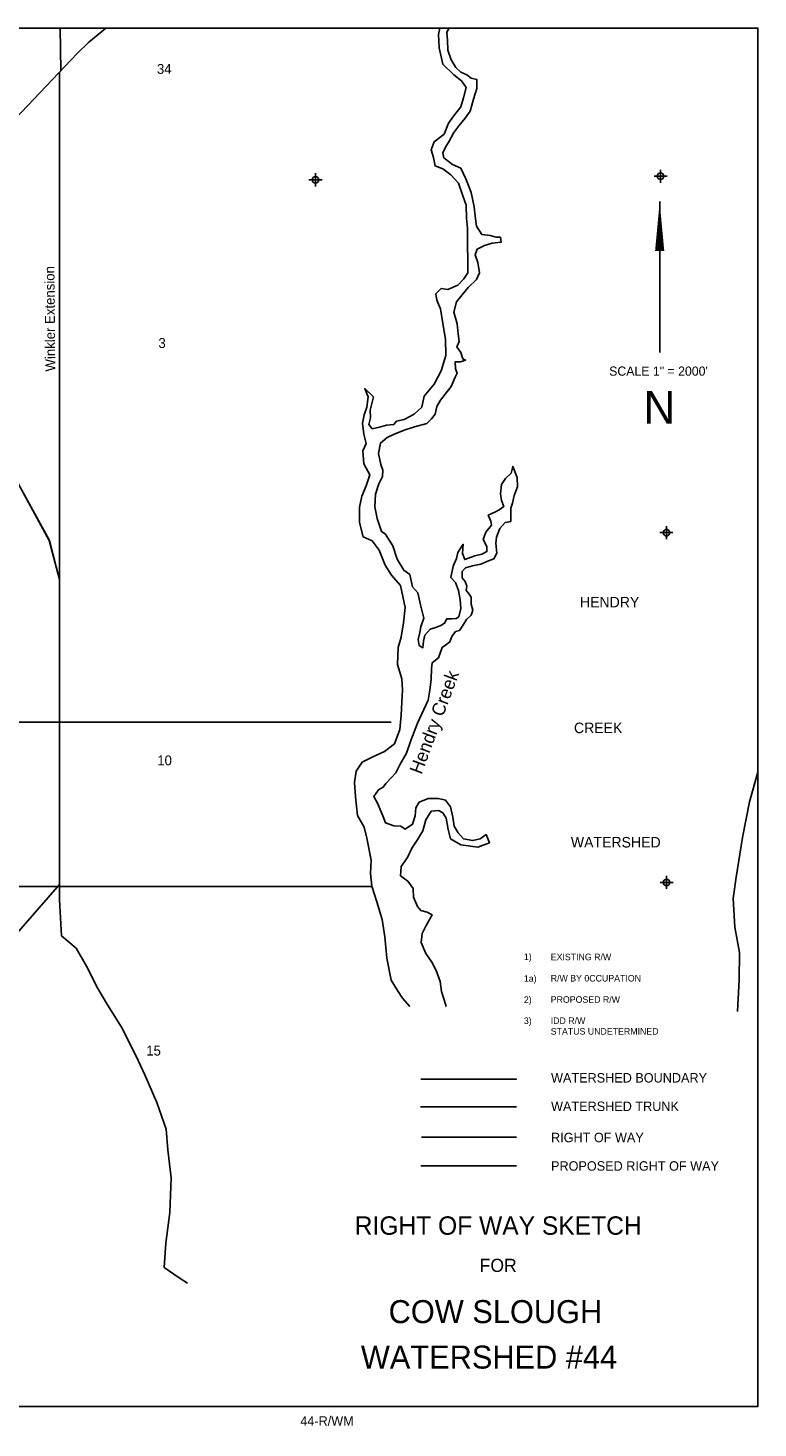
# Model space of a CAD drawing. Extents: x 184657 to 216657, y 772813 to 794141.
# Tile 2 of 2: x 205542 to 216657, y 772813 to 794141. Entities that reach past the tile are written whole.
import ezdxf
from ezdxf.enums import TextEntityAlignment as Align

# ---------------------------------------------------------------- set-up
doc = ezdxf.new("R2010")
doc.units = 0
doc.header["$LTSCALE"] = 200
doc.header["$PDMODE"] = 34
doc.header["$PDSIZE"] = 100
for name, pattern in [('DASHED', [0]), ('PHANTOM2', [0]), ('STREAM', [0])]:
    doc.linetypes.add(name, pattern=pattern)
doc.layers.get('0').update_dxf_attribs({"linetype": 'CONTINUOUS'})
for name, color, linetype in [('BORDER', 11, 'CONTINUOUS'), ('MAJROADS', 9, 'CONTINUOUS'), ('PROPRW', 11, 'CONTINUOUS'), ('SEC', 2, 'CONTINUOUS'), ('STATBNDY', 15, 'DASHED'), ('TEXT', 2, 'CONTINUOUS'), ('TRUNKS', 5, 'STREAM'), ('WATER', 4, 'CONTINUOUS'), ('WSHEDS', 3, 'CONTINUOUS')]:
    doc.layers.add(name, color=color, linetype=linetype)

msp = doc.modelspace()

# ---------------------------------------------------------------- linework, layer by layer
at = {"layer": 'BORDER', "color": 0}
msp.add_lwpolyline([(184657, 773141), (184657, 794141), (216657, 794141), (216657, 773141)], close=True, dxfattribs=at)
at = {"layer": 'MAJROADS', "color": 0}
for points in [[(206729, 794141), (206668, 794086), (206469, 793924), (206289, 793752), (205158, 792561)], [(206042, 793492), (206033, 794141)], [(206019, 793468), (206019, 780860)]]:
    msp.add_lwpolyline(points, dxfattribs=at)
at = {"layer": 'MAJROADS', "color": 0, "linetype": 'CONTINUOUS'}
msp.add_lwpolyline([(211070, 783564), (194233, 783564)], dxfattribs=at)
at = {"layer": 'PROPRW', "color": 0, "linetype": 'PHANTOM2'}
msp.add_line((211534, 777242), (212980, 777242), dxfattribs=at)
at = {"layer": 'PROPRW', "color": 0}
msp.add_line((211521, 776808), (212980, 776808), dxfattribs=at)
at = {"layer": 'SEC', "color": 0}
for p in [(209920, 791828), (215174, 791883), (215262, 786453), (215266, 781125)]:
    msp.add_point(p, dxfattribs=at)
at = {"layer": 'STATBNDY', "color": 0}
msp.add_lwpolyline([(210785, 781063), (204773, 781063), (199503, 780985), (199503, 781838), (194153, 781838), (194153, 780288), (188594, 780288)], dxfattribs=at)
at = {"layer": 'TEXT', "color": 0}
msp.add_line((215160, 791496), (215160, 789196), dxfattribs=at)
msp.add_lwpolyline([(215160, 791496, 0, 140, 0), (215160, 790746, 140, 140, 0)], format="xyseb", dxfattribs=at)
at = {"layer": 'TRUNKS', "color": 0}
msp.add_lwpolyline([(211519, 777704), (212981, 777704)], dxfattribs=at)
at = {"layer": 'WATER', "color": 0}
for points in [[(211815, 794141), (211794, 794041), (211801, 793840), (211858, 793589), (212024, 793428), (212141, 793335), (212215, 793235), (212173, 793076), (212130, 792942), (212020, 792800), (211944, 792692), (211876, 792525), (211724, 792409), (211682, 792284), (211714, 792166), (211739, 792040), (211856, 791998), (211981, 791905), (212039, 791837), (212097, 791778), (212163, 791585), (212212, 791443), (212219, 791242), (212235, 791091), (212233, 790848), (212240, 790589), (212239, 790413), (212180, 790321), (212087, 790221), (211936, 790155), (211835, 790173), (211751, 790089), (211767, 789997), (211825, 789863), (211857, 789637), (211897, 789402), (211904, 789151), (211835, 788917), (211725, 788716), (211573, 788533), (211539, 788366), (211421, 788258), (211269, 788175), (211152, 788151), (211110, 788101), (211001, 788093), (210892, 788060), (210783, 788036), (210733, 788103), (210759, 788204), (210751, 788321), (210803, 788522), (210670, 788648), (210719, 788522), (210701, 788363), (210659, 788246), (210633, 788121), (210657, 787953), (210689, 787811), (210638, 787702), (210654, 787501), (210745, 787333), (210693, 787166), (210625, 787007), (210591, 786840), (210589, 786606), (210647, 786388), (210780, 786328), (210888, 786185), (210979, 785958), (211078, 785807), (211211, 785647), (211284, 785312), (211257, 785077), (211223, 784860), (211180, 784701), (211170, 784442), (211235, 784224), (211242, 784056), (211233, 783872), (211223, 783671), (211205, 783453), (211120, 783236), (210968, 783120), (210792, 783038), (210632, 782955), (210539, 782821), (210513, 782646), (210528, 782428), (210560, 782143), (210659, 781967), (210700, 781799), (210765, 781464), (210755, 781263), (210779, 781070), (210853, 780827), (210935, 780558), (210975, 780298), (211006, 779972), (211071, 779636), (211170, 779477), (211245, 779359), (211354, 779235)], [(211910, 779235), (211897, 779271), (211840, 779464), (211816, 779615), (211758, 779783), (211692, 779909), (211601, 780043), (211527, 780211), (211544, 780345), (211604, 780470), (211697, 780629), (211622, 780671), (211522, 780697), (211472, 780756), (211414, 780898), (211407, 781032), (211324, 781142), (211215, 781226), (211225, 781368), (211318, 781502), (211386, 781644), (211479, 781785), (211555, 781911), (211598, 782078), (211682, 782211), (211791, 782219), (211858, 782185), (211908, 782101), (211940, 781933), (211973, 781791), (212131, 781697), (212390, 781662), (212567, 781728), (212517, 781854), (212425, 781788), (212316, 781763), (212174, 781789), (212090, 781882), (212033, 781983), (212008, 782117), (211976, 782276), (211901, 782377), (211792, 782403), (211633, 782404), (211499, 782346), (211448, 782263), (211439, 782137), (211396, 782012), (211287, 781937), (211220, 781980), (211112, 781989), (210986, 782031), (210945, 782141), (210863, 782334), (210805, 782435), (210881, 782535), (210948, 782576), (210990, 782634), (211142, 782792), (211210, 782926), (211303, 783093), (211371, 783285), (211473, 783552), (211635, 783903), (211661, 784053), (211679, 784221), (211688, 784380), (211697, 784472), (211790, 784546), (211849, 784705), (211900, 784738), (211967, 784788), (211993, 784872), (212052, 784947), (212111, 784963), (212153, 785021), (212221, 785130), (212288, 785196), (212314, 785271), (212289, 785364), (212290, 785472), (212248, 785531), (212215, 785573), (212224, 785640), (212199, 785708), (212150, 785766), (212150, 785859), (212201, 785917), (212310, 785950), (212436, 785974), (212553, 786023), (212637, 786056), (212679, 786140), (212664, 786291), (212673, 786383), (212724, 786516), (212808, 786608), (212892, 786624), (212893, 786716), (212893, 786825), (212919, 786900), (212945, 787017), (212996, 787151), (212988, 787293), (212923, 787461), (212897, 787361), (212813, 787278), (212753, 787186), (212736, 787044), (212752, 786943), (212785, 786851), (212717, 786801), (212658, 786768), (212549, 786718), (212591, 786626), (212599, 786567), (212514, 786459), (212472, 786350), (212529, 786241), (212529, 786166), (212453, 786124), (212344, 786100), (212193, 786042), (212160, 786135), (212170, 786277), (212085, 786152), (212068, 786060), (212017, 785943), (211982, 785768), (212049, 785692), (212098, 785574), (212122, 785432), (212130, 785298), (212104, 785172), (212062, 785147), (211995, 785140), (211919, 785140), (211885, 785073), (211827, 785040), (211751, 785007), (211667, 784983), (211583, 784891), (211565, 784799), (211556, 784699), (211498, 784733), (211482, 784825), (211508, 784933), (211525, 785017), (211568, 785151), (211519, 785352), (211478, 785536), (211395, 785629), (211354, 785814), (211263, 785881), (211163, 786049), (211098, 786251), (210982, 786436), (210923, 786469), (210858, 786671), (210825, 786847), (210835, 787039), (210886, 787198), (210937, 787307), (210946, 787407), (210913, 787491), (210881, 787659), (210907, 787818), (211008, 787901), (211109, 787950), (211268, 788016), (211428, 788065), (211612, 788114), (211688, 788189), (211739, 788256), (211765, 788373), (211824, 788473), (211892, 788565), (211985, 788681), (212044, 788823), (212078, 788882), (212053, 788949), (212046, 789058), (212129, 789057), (212205, 789082), (212163, 789099), (212130, 789199), (212072, 789284), (212106, 789367), (212090, 789484), (212075, 789635), (212025, 789811), (212068, 789970), (212153, 790078), (212246, 790187), (212372, 790311), (212415, 790412), (212390, 790571), (212349, 790688), (212383, 790772), (212493, 790830), (212610, 790862), (212744, 790878), (212736, 790954), (212669, 790954), (212577, 790980), (212452, 790997), (212369, 791124), (212353, 791274), (212337, 791417), (212289, 791635), (212247, 791744), (212206, 791845), (212132, 792004), (212007, 792064), (211873, 792165), (211857, 792241), (211900, 792324), (211950, 792407), (212027, 792549), (212103, 792649), (212196, 792766), (212272, 792874), (212323, 793058), (212374, 793217), (212375, 793359), (212292, 793376), (212225, 793427), (212133, 793470), (212058, 793537), (211984, 793655), (211935, 793806), (211927, 793956), (211920, 794074), (211948, 794141)]]:
    msp.add_lwpolyline(points, dxfattribs=at)
at = {"layer": 'WSHEDS', "color": 0}
for p, q in [((216657, 782806), (216528, 782354)), ((216528, 782354), (216423, 781808)), ((216423, 781808), (216324, 781206)), ((216324, 781206), (216277, 780882)), ((216277, 780882), (216306, 780444)), ((216306, 780444), (216375, 780056)), ((216375, 780056), (216372, 779643)), ((216372, 779643), (216345, 779157))]:
    msp.add_line(p, q, dxfattribs=at)
msp.add_lwpolyline([(206019, 783564), (206019, 785739), (205866, 786332), (205392, 787203), (204877, 788192), (204205, 789141), (202977, 790300), (201442, 788836, 0.014134), (201438, 788832), (199617, 786888), (198921, 786168)], format="xyb", dxfattribs=at)
for points in [[(202977, 790300), (204205, 789141), (204877, 788192), (205392, 787203), (205866, 786332), (206019, 785739), (206019, 780860), (206054, 780310), (206275, 780122), (206432, 779850), (206607, 779510), (206753, 779262), (206967, 778919), (207190, 778477), (207322, 778191), (207503, 777770), (207646, 777367), (207672, 777050), (207723, 776626), (207702, 776097), (207640, 775629), (207617, 775259), (207845, 775102), (207971, 775017)], [(202979, 790302), (204206, 789143), (204879, 788193), (205393, 787204), (205868, 786334), (206021, 785741), (206021, 780861)], [(194142, 783666), (194249, 783546), (194462, 783352), (194739, 783166), (194855, 783136), (195556, 782777), (196255, 782287), (196716, 782132), (197436, 782235), (197871, 782174), (198324, 781443), (198594, 780765), (199628, 778011), (201648, 775744), (202019, 775744), (203629, 778356), (206019, 781092), (206019, 783164)]]:
    msp.add_lwpolyline(points, dxfattribs=at)
msp.add_lwpolyline([(211521, 778125), (212978, 778125)], close=True, dxfattribs=at)

# ---------------------------------------------------------------- texts
at = {"color": 0}
for s, p in [('HENDRY', (214398, 785315)), ('CREEK', (214224, 783399)), ('WATERSHED', (214491, 781657))]:
    msp.add_text(s, height=160, dxfattribs=at).set_placement(p, align=Align.CENTER)
at = {"layer": 'MAJROADS', "color": 0}
msp.add_text('Winkler Extension', height=150, rotation=90.4766, dxfattribs=at).set_placement((205957, 788909))
at = {"layer": 'TEXT', "color": 0}
for s, height, p in [('34', 150, (207616, 793443)), ('3', 150, (207583, 789267)), ('SCALE 1" = 2000\'', 140, (215142, 788844)), ('N', 500, (215156, 788112)), ('10', 150, (207621, 782909)), ('RIGHT OF WAY SKETCH', 280.14, (212701, 775757)), ('FOR', 200.1, (212701, 775191)), ('COW SLOUGH', 350.2, (212659, 774411)), ('WATERSHED #44', 350.17, (212561, 773718))]:
    msp.add_text(s, height=height, dxfattribs=at).set_placement(p, align=Align.CENTER)
for s, height, p in [('1)', 100, (213092, 779941)), ('EXISTING R/W', 100, (213501, 779939)), ('1a)', 100, (213092, 779611)), ('R/W BY 0CCUPATION', 100, (213501, 779615)), ('2)', 100, (213092, 779289)), ('PROPOSED R/W', 100, (213501, 779291)), ('3)', 100, (213092, 778967)), ('STATUS UNDETERMINED', 100, (213501, 778806)), ('IDD R/W', 100, (213501, 778968)), ('15', 150, (207342, 778487)), ('WATERSHED BOUNDARY', 144, (213506, 778076)), ('WATERSHED TRUNK', 144, (213506, 777642)), ('RIGHT OF WAY', 144, (213506, 777167)), ('PROPOSED RIGHT OF WAY', 144, (213506, 776733)), ('44-R/WM', 144, (209688, 772848))]:
    msp.add_text(s, height=height, dxfattribs=at).set_placement(p)
at = {"layer": 'WATER', "color": 0}
msp.add_text('Hendry Creek', height=200, rotation=69.5841, dxfattribs=at).set_placement((211533, 782760))

doc.saveas('drawing.dxf')
